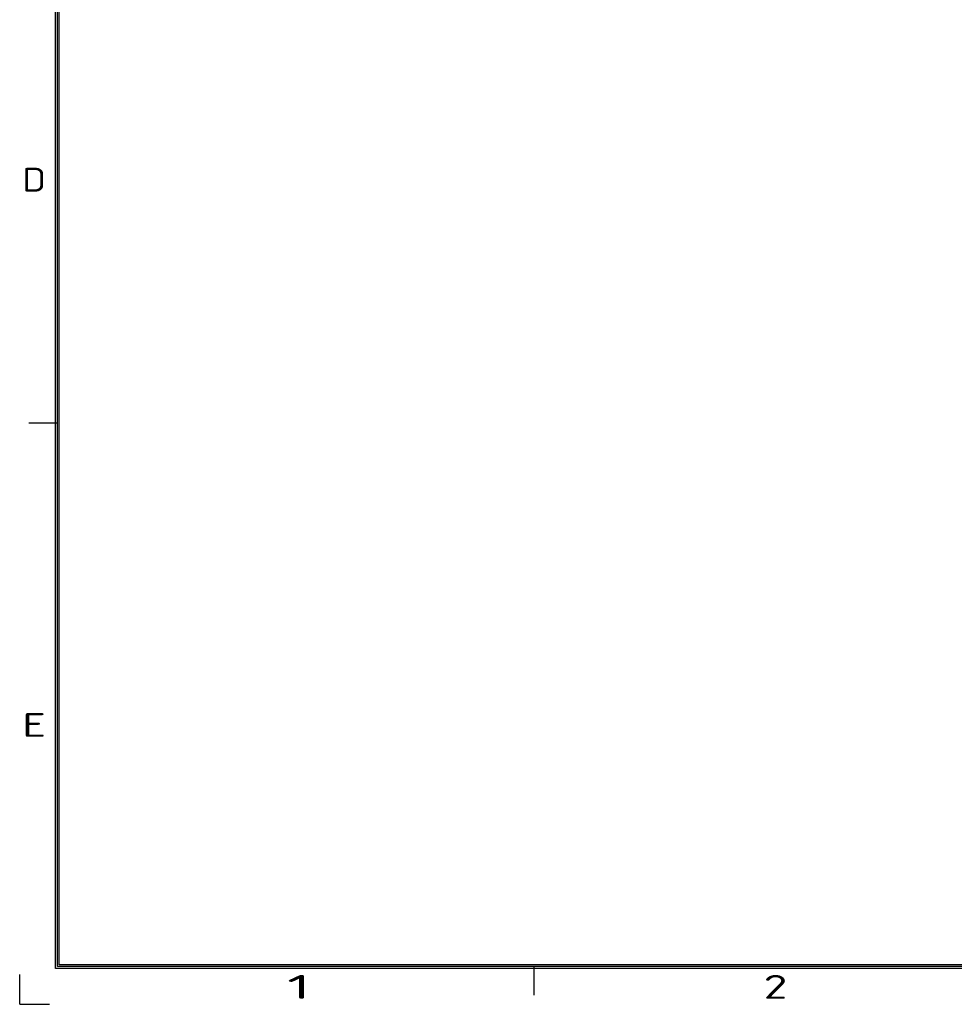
# Model space of a CAD drawing. Extents: x 0 to 899, y -1 to 607.
# Tile 1 of 42: x 0 to 225, y 0 to 237. Entities that reach past the tile are written whole.
import ezdxf
from ezdxf.enums import TextEntityAlignment as Align

# ---------------------------------------------------------------- set-up
doc = ezdxf.new("R2010")
doc.units = 0
doc.header["$LTSCALE"] = 23.1
doc.header["$MEASUREMENT"] = 0
doc.layers.get('0').update_dxf_attribs({"linetype": 'CONTINUOUS'})
doc.styles.get("Standard").update_dxf_attribs({"font": 'isocp3.shx', "bigfont": 'gbcbig.shx'})

# ---------------------------------------------------------------- blocks, each defined once
blk = doc.blocks.new('A3')
for p, q in [((231.12, 4.24), (231.12, 295.1)), ((231.35, 4.47), (231.35, 294.88)), ((231.57, 4.69), (231.57, 294.65)), ((231.35, 68.88), (227.96, 68.88)), ((649.22, 4.69), (231.57, 4.69)), ((226.88, 0), (226.88, 3.54)), ((649.67, 4.24), (231.12, 4.24)), ((649.45, 4.47), (231.35, 4.47)), ((287.85, 4.47), (287.85, 1.08)), ((226.88, 0), (230.41, 0))]:
    blk.add_line(p, q)
for s, width, p, p2 in [('D', 1.414518, (227.18, 96.34), (230, 96.34)), ('E', 1.818182, (227.18, 31.7), (230, 31.7)), ('2', 1.639186, (315.07, 0.66), (317.89, 0.66)), ('1', 2.857143, (258.57, 0.66), (261.39, 0.66))]:
    blk.add_text(s, height=2.82, dxfattribs=dict(width=width)).set_placement(p, p2, align=Align.FIT)
for tag, p in [('XXXE', (541.66, 30.61)), ('XXXC', (574.68, 30.61)), ('XXXA', (625.44, 30.61)), ('XXXG', (499.17, 23.61)), ('XXXF', (541.66, 23.61)), ('XXXD', (574.68, 23.61)), ('XXXB', (625.44, 23.61)), ('XXXK', (515.42, 22.59)), ('XXXM', (502.54, 6.73))]:
    blk.add_attdef(tag, text='', height=2.5).set_placement(p, align=Align.CENTER)
blk.add_attdef('XXXJ', text='', height=2.5).set_placement((504.73, 17.63), align=Align.MIDDLE_RIGHT)
blk.add_attdef('XXXN', (542.03, 8.55), '', height=2.5)

msp = doc.modelspace()

# ---------------------------------------------------------------- block references
at = {"xscale": 2.028, "yscale": 2.028, "zscale": 2.028}
msp.add_blockref('A3', (-460.109, 0), dxfattribs=at)

doc.saveas('drawing.dxf')
